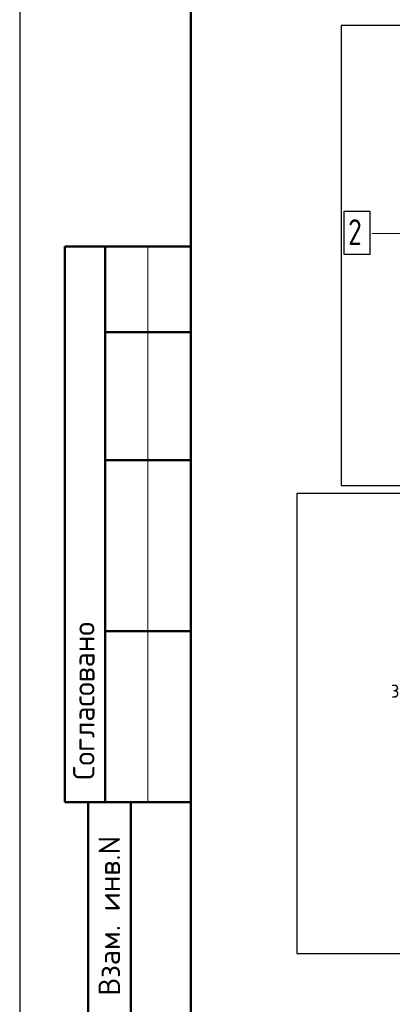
# Model space of a CAD drawing. Header units: millimetres. Extents: x 0 to 50400, y 0 to 35640.
# Tile 2 of 14: x 0 to 5230, y 7964 to 21784. Entities that reach past the tile are written whole.
import ezdxf

# ---------------------------------------------------------------- set-up
doc = ezdxf.new("R2010")
doc.units = ezdxf.units.MM
doc.layers.add('Standard', color=7, linetype='Continuous', lineweight=25)
doc.layers.add('Размерная линия_ общее', color=7, linetype='Continuous', lineweight=13)
doc.layers.add('Обрамление П-обр. равн.', color=7, linetype='Continuous', lineweight=25, true_color=0x5f1e0f)
doc.styles.add('ISOCPEUR', font='txt')

msp = doc.modelspace()

# ---------------------------------------------------------------- linework, layer by layer
at = {"layer": 'Standard', "color": 7, "linetype": 'Continuous', "lineweight": 25, "transparency": 33554687}
msp.add_line((2400, 35040), (2400, 1270), dxfattribs=at)
at = {"layer": 'Standard', "color": 7, "linetype": 'Continuous', "lineweight": 13, "transparency": 33554687}
for p, q in [((9103, 18784), (4943, 18784)), ((1800, 18600), (1800, 10800))]:
    msp.add_line(p, q, dxfattribs=at)
at = {"layer": 'Standard', "color": 7, "linetype": 'Continuous', "lineweight": 50, "transparency": 33554687}
for p, q in [((7, 18600), (0, 18600)), ((2400, 18600), (632, 18600)), ((632, 18600), (632, 10800)), ((632, 18600), (632, 10800)), ((1200, 18600), (1200, 10800)), ((2400, 17400), (1200, 17400)), ((2400, 15600), (1200, 15600)), ((2400, 13200), (1200, 13200)), ((0, 10800), (7, 10800)), ((632, 10800), (2400, 10800)), ((960, 600), (960, 10800)), ((960, 600), (960, 10800)), ((1560, 600), (1560, 10800))]:
    msp.add_line(p, q, dxfattribs=at)
at = {"layer": 'Standard', "color": 7, "linetype": 'Continuous', "lineweight": 25, "transparency": 33554687}
msp.add_lwpolyline([(0, 0), (50400, 0), (50400, 35640), (0, 35640), (0, 0)], close=True, dxfattribs=at)
at = {"layer": 'Standard', "color": 7, "linetype": 'Continuous', "lineweight": 50, "transparency": 33554687}
msp.add_lwpolyline([(2400, 35040), (49800, 35040), (49800, 600), (2400, 600), (2400, 35040)], close=True, dxfattribs=at)
at = {"layer": 'Standard', "color": 254, "linetype": 'Continuous', "lineweight": 25, "true_color": 0xc4c4ff, "transparency": 33554687}
for points in [[(4513, 15246), (15873, 15246), (15873, 21702), (4513, 21702), (4513, 15246)], [(3891, 8678), (15509, 8678), (15509, 15134), (3891, 15134), (3891, 8678)]]:
    msp.add_lwpolyline(points, dxfattribs=at)
at = {"layer": 'Обрамление П-обр. равн.', "color": 7, "linetype": 'Continuous', "lineweight": 25, "transparency": 33554687}
msp.add_lwpolyline([(4549, 18491), (4921, 18491), (4921, 19091), (4549, 19091), (4549, 18491)], dxfattribs=at)
msp.add_lwpolyline([(4549, 18491), (4921, 18491), (4921, 19091), (4549, 19091), (4549, 18491)], dxfattribs=at)

# ---------------------------------------------------------------- texts
at = {"layer": 'Standard', "color": 7, "linetype": 'Continuous', "lineweight": 50, "transparency": 33554687, "char_height": 300, "attachment_point": 7, "rotation": 90, "style": 'ISOCPEUR'}
for s, insert, width in [('\\A1;{\\fISOCPEUR|i0|b0;\\H300.000000;\\W1.000000;\\C7;Согласовано}\\P', (1050, 11114), 2486.25), ('\\A1;{\\fISOCPEUR|i0|b0;\\H300.000000;\\W1.000000;\\C7;Взам. инв.N}\\P', (1408, 8083), 2290.92)]:
    msp.add_mtext(s, dxfattribs=dict(at, insert=insert, width=width))
at = {"layer": 'Обрамление П-обр. равн.', "color": 7, "linetype": 'Continuous', "lineweight": 13, "transparency": 33554687, "insert": (4609, 18623), "char_height": 360, "width": 391.69, "attachment_point": 7, "style": 'ISOCPEUR'}
msp.add_mtext('\\W0.78;2', dxfattribs=at)
msp.add_mtext('\\W0.78;2', dxfattribs=at)
at = {"layer": 'Размерная линия_ общее', "color": 7, "linetype": 'Continuous', "lineweight": 18, "transparency": 33554687, "insert": (5212, 12267), "char_height": 216, "width": 496.74, "attachment_point": 7, "style": 'ISOCPEUR'}
msp.add_mtext('\\W0.90;з.с.', dxfattribs=at)

doc.saveas('drawing.dxf')
